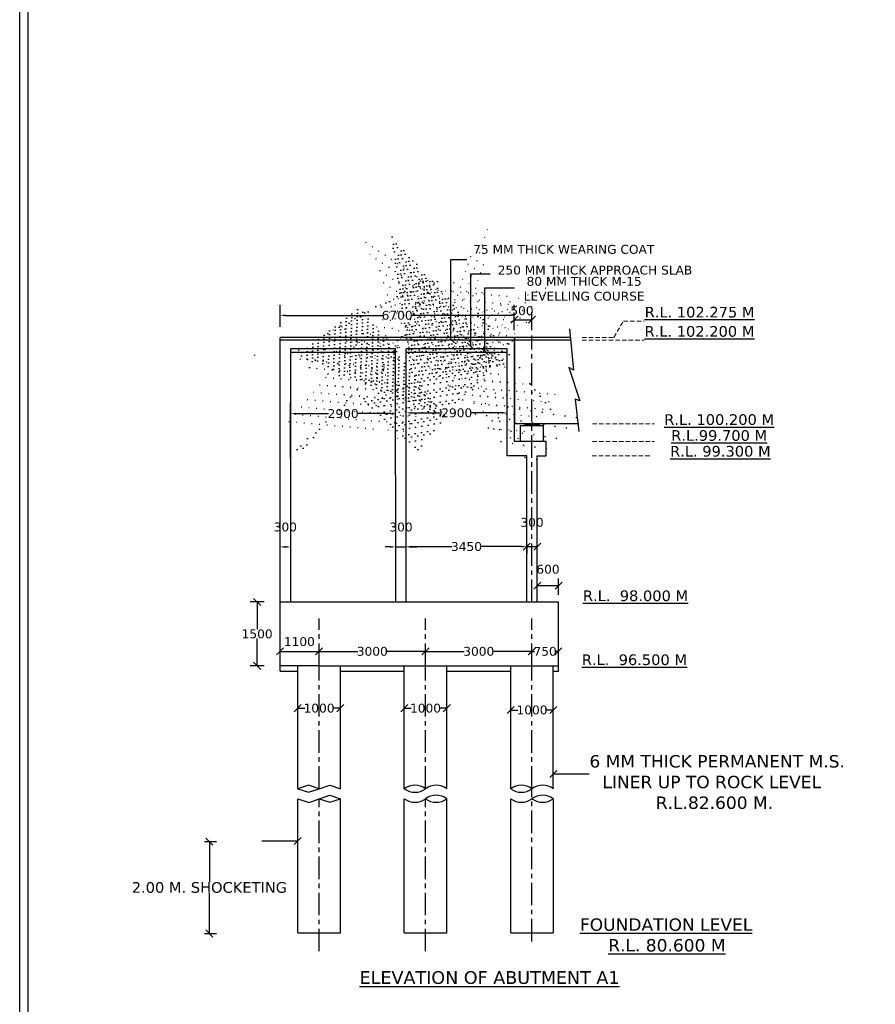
# Model space of a CAD drawing. Header units: millimetres. Extents: x -7746077780 to -3844657605, y -13315294818 to -6656873469.
# Tile 81 of 129: x -3871996416 to -3871972307, y -6657126517 to -6657098780. Entities that reach past the tile are written whole.
import ezdxf

# ---------------------------------------------------------------- set-up
doc = ezdxf.new("R2010")
doc.units = ezdxf.units.MM
doc.header["$MEASUREMENT"] = 0
doc.header["$PDMODE"] = 2
doc.linetypes.add('CENTER', pattern=[50.800000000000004, 31.75, -6.35, 6.35, -6.35])
doc.linetypes.add('HIDDEN', pattern=[0.375, 0.25, -0.125])
doc.layers.add('TEX', color=6, linetype='Continuous')
doc.layers.add('TEXT', color=7, linetype='Continuous')
doc.styles.get("Standard").update_dxf_attribs({"font": 'verdana.ttf', "height": 250})
doc.dimstyles.new('Copy of ISO-25--------4', dxfattribs={"dimtxt": 200, "dimasz": 150, "dimexe": 300, "dimexo": 300, "dimgap": 0.02, "dimtad": 0, "dimtih": 1, "dimtoh": 1, "dimdec": 0, "dimlfac": 4, "dimdsep": 46, "dimtxsty": 'Standard', "dimcen": 150, "dimclrd": 1, "dimclre": 1, "dimclrt": 1, "dimadec": 0, "dimazin": 0, "dimtfac": 1, "dimtdec": 0, "dimtmove": 2, "dimatfit": 3, "dimfxl": 0, "dimarcsym": 0})
doc.dimstyles.new('ISO-25', dxfattribs={"dimtxt": 250, "dimasz": 200, "dimexe": 200, "dimexo": 200, "dimgap": 0.02, "dimtad": 0, "dimtih": 1, "dimtoh": 1, "dimdec": 0, "dimdsep": 46, "dimtxsty": 'Standard', "dimblk": 'OBLIQUE', "dimcen": 150, "dimclrd": 1, "dimclre": 1, "dimclrt": 1, "dimadec": 0, "dimazin": 0, "dimtfac": 1, "dimtdec": 0, "dimtmove": 2, "dimatfit": 3, "dimldrblk": 'OBLIQUE', "dimfxl": 0, "dimarcsym": 0})

# ---------------------------------------------------------------- blocks, each defined once
blk = doc.blocks.new('_Oblique')
at = {"color": 0, "linetype": 'ByBlock', "lineweight": -2}
blk.add_line((-0.5, -0.5), (0.5, 0.5), dxfattribs=at)
blk = doc.blocks.new('*D1106')
at = {"color": 1, "lineweight": -2, "ltscale": 20, "transparency": 16777216}
for p, q in [((-3871989080.545662, -6657116783.181725), (-3871989080.545662, -6657116374.878876)), ((-3871987980.545587, -6657116783.181725), (-3871987980.545587, -6657116374.878876)), ((-3871989080.545662, -6657116574.878876), (-3871987980.545587, -6657116574.878876))]:
    blk.add_line(p, q, dxfattribs=at)
at = {"layer": 'Defpoints', "color": 0, "ltscale": 20, "transparency": 16777216}
for p in [(-3871987980.545587, -6657116574.878876), (-3871989080.545662, -6657116983.181725), (-3871987980.545587, -6657116983.181725)]:
    blk.add_point(p, dxfattribs=at)
at = {"color": 1, "lineweight": -2, "ltscale": 20, "transparency": 16777216, "xscale": 200, "yscale": 200, "zscale": 200, "rotation": 180}
blk.add_blockref('_Oblique', (-3871989080.545662, -6657116574.878876), dxfattribs=at)
at = {"color": 1, "lineweight": -2, "ltscale": 20, "transparency": 16777216, "xscale": 200, "yscale": 200, "zscale": 200}
blk.add_blockref('_Oblique', (-3871987980.545587, -6657116574.878876), dxfattribs=at)
at = {"color": 1, "ltscale": 20, "transparency": 16777216, "insert": (-3871988535.560409, -6657116301.350073), "char_height": 250, "attachment_point": 5}
blk.add_mtext('1100', dxfattribs=at)
blk = doc.blocks.new('*D1107')
at = {"color": 1, "lineweight": -2, "ltscale": 20, "transparency": 16777216}
for p, q in [((-3871985580.545815, -6657117974.878873), (-3871985580.545815, -6657117974.878871)), ((-3871985580.545815, -6657118174.878871), (-3871985383.101075, -6657118174.878871)), ((-3871984380.545817, -6657118174.878871), (-3871984577.990558, -6657118174.878871))]:
    blk.add_line(p, q, dxfattribs=at)
at = {"layer": 'Defpoints', "color": 0, "ltscale": 20, "transparency": 16777216}
for p in [(-3871985580.545815, -6657118174.878873), (-3871984380.545817, -6657118174.878871), (-3871984380.545817, -6657118174.878871)]:
    blk.add_point(p, dxfattribs=at)
at = {"color": 1, "lineweight": -2, "ltscale": 20, "transparency": 16777216, "xscale": 200, "yscale": 200, "zscale": 200, "rotation": 180}
blk.add_blockref('_Oblique', (-3871985580.545815, -6657118174.878871), dxfattribs=at)
at = {"color": 1, "lineweight": -2, "ltscale": 20, "transparency": 16777216, "xscale": 200, "yscale": 200, "zscale": 200}
blk.add_blockref('_Oblique', (-3871984380.545817, -6657118174.878871), dxfattribs=at)
at = {"color": 1, "ltscale": 20, "transparency": 16777216, "insert": (-3871984980.545816, -6657118174.878871), "char_height": 250, "attachment_point": 5}
blk.add_mtext('1000', dxfattribs=at)
blk = doc.blocks.new('*D1108')
at = {"color": 1, "lineweight": -2, "ltscale": 20, "transparency": 16777216}
for p, q in [((-3871981985.670174, -6657116783.181722), (-3871981985.670174, -6657116374.878873)), ((-3871981235.670174, -6657116783.181722), (-3871981235.670174, -6657116374.878873)), ((-3871981985.670174, -6657116574.878873), (-3871981914.333559, -6657116574.878873)), ((-3871981235.670174, -6657116574.878873), (-3871981307.006789, -6657116574.878873))]:
    blk.add_line(p, q, dxfattribs=at)
at = {"layer": 'Defpoints', "color": 0, "ltscale": 20, "transparency": 16777216}
for p in [(-3871981985.670174, -6657116574.878873), (-3871981985.670174, -6657116983.181722), (-3871981235.670174, -6657116983.181722)]:
    blk.add_point(p, dxfattribs=at)
at = {"color": 1, "lineweight": -2, "ltscale": 20, "transparency": 16777216, "xscale": 200, "yscale": 200, "zscale": 200, "rotation": 180}
blk.add_blockref('_Oblique', (-3871981985.670174, -6657116574.878873), dxfattribs=at)
at = {"color": 1, "lineweight": -2, "ltscale": 20, "transparency": 16777216, "xscale": 200, "yscale": 200, "zscale": 200}
blk.add_blockref('_Oblique', (-3871981235.670174, -6657116574.878873), dxfattribs=at)
at = {"color": 1, "ltscale": 20, "transparency": 16777216, "insert": (-3871981610.670174, -6657116574.878873), "char_height": 250, "attachment_point": 5}
blk.add_mtext('750', dxfattribs=at)
blk = doc.blocks.new('*D1109')
at = {"color": 1, "lineweight": -2, "ltscale": 20, "transparency": 16777216}
for p, q in [((-3871982580.545815, -6657118026.960806), (-3871982580.545815, -6657118026.960805)), ((-3871981380.545816, -6657118026.960807), (-3871981380.545816, -6657118026.960805)), ((-3871982580.545815, -6657118226.960805), (-3871982383.101074, -6657118226.960805)), ((-3871981380.545816, -6657118226.960805), (-3871981577.990557, -6657118226.960805))]:
    blk.add_line(p, q, dxfattribs=at)
at = {"layer": 'Defpoints', "color": 0, "ltscale": 20, "transparency": 16777216}
for p in [(-3871982580.545815, -6657118226.960805), (-3871982580.545815, -6657118226.960806), (-3871981380.545816, -6657118226.960807)]:
    blk.add_point(p, dxfattribs=at)
at = {"color": 1, "lineweight": -2, "ltscale": 20, "transparency": 16777216, "xscale": 200, "yscale": 200, "zscale": 200, "rotation": 180}
blk.add_blockref('_Oblique', (-3871982580.545815, -6657118226.960805), dxfattribs=at)
at = {"color": 1, "lineweight": -2, "ltscale": 20, "transparency": 16777216, "xscale": 200, "yscale": 200, "zscale": 200}
blk.add_blockref('_Oblique', (-3871981380.545816, -6657118226.960805), dxfattribs=at)
at = {"color": 1, "ltscale": 20, "transparency": 16777216, "insert": (-3871981980.545815, -6657118226.960805), "char_height": 250, "attachment_point": 5}
blk.add_mtext('1000', dxfattribs=at)
blk = doc.blocks.new('*D1110')
at = {"color": 1, "lineweight": -2, "ltscale": 20, "transparency": 16777216}
for p, q in [((-3871989525.545662, -6657115183.181729), (-3871989925.545667, -6657115183.181729)), ((-3871989725.545667, -6657115183.181729), (-3871989725.545667, -6657115953.040843)), ((-3871989725.545667, -6657116983.181728), (-3871989725.545667, -6657116213.322616)), ((-3871989525.545665, -6657116983.181728), (-3871989925.545667, -6657116983.181728))]:
    blk.add_line(p, q, dxfattribs=at)
at = {"layer": 'Defpoints', "color": 0, "ltscale": 20, "transparency": 16777216}
for p in [(-3871989325.545662, -6657115183.181729), (-3871989725.545667, -6657116983.181728), (-3871989325.545665, -6657116983.181728)]:
    blk.add_point(p, dxfattribs=at)
at = {"color": 1, "lineweight": -2, "ltscale": 20, "transparency": 16777216, "xscale": 200, "yscale": 200, "zscale": 200}
for p, rotation in [((-3871989725.545667, -6657115183.181729), 90), ((-3871989725.545667, -6657116983.181728), 270)]:
    blk.add_blockref('_Oblique', p, dxfattribs=dict(at, rotation=rotation))
at = {"color": 1, "ltscale": 20, "transparency": 16777216, "insert": (-3871989725.545668, -6657116083.181726), "char_height": 250, "attachment_point": 5}
blk.add_mtext('1500', dxfattribs=at)
blk = doc.blocks.new('*D1111')
at = {"color": 1, "lineweight": -2, "ltscale": 20, "transparency": 16777216}
for p, q in [((-3871981830.54589, -6657114983.181724), (-3871981830.54589, -6657114523.181722)), ((-3871981230.545816, -6657114983.181723), (-3871981230.545816, -6657114523.181722)), ((-3871981830.54589, -6657114723.181722), (-3871981230.545816, -6657114723.181722))]:
    blk.add_line(p, q, dxfattribs=at)
at = {"layer": 'Defpoints', "color": 0, "ltscale": 20, "transparency": 16777216}
for p in [(-3871981230.545816, -6657114723.181722), (-3871981830.54589, -6657115183.181724), (-3871981230.545816, -6657115183.181723)]:
    blk.add_point(p, dxfattribs=at)
at = {"color": 1, "lineweight": -2, "ltscale": 20, "transparency": 16777216, "xscale": 200, "yscale": 200, "zscale": 200, "rotation": 180}
blk.add_blockref('_Oblique', (-3871981830.54589, -6657114723.181722), dxfattribs=at)
at = {"color": 1, "lineweight": -2, "ltscale": 20, "transparency": 16777216, "xscale": 200, "yscale": 200, "zscale": 200}
blk.add_blockref('_Oblique', (-3871981230.545816, -6657114723.181722), dxfattribs=at)
at = {"color": 1, "ltscale": 20, "transparency": 16777216, "insert": (-3871981530.545853, -6657114262.929949), "char_height": 250, "attachment_point": 5}
blk.add_mtext('600', dxfattribs=at)
blk = doc.blocks.new('*D1119')
at = {"color": 1, "lineweight": -2, "ltscale": 20, "transparency": 16777216}
for p, q in [((-3871981830.54589, -6657113470.614228), (-3871981830.54589, -6657113422.766274)), ((-3871982130.545889, -6657113574.440537), (-3871982130.545889, -6657113822.766274)), ((-3871982130.545889, -6657113622.766274), (-3871981830.54589, -6657113622.766274))]:
    blk.add_line(p, q, dxfattribs=at)
at = {"layer": 'Defpoints', "color": 0, "ltscale": 20, "transparency": 16777216}
for p in [(-3871982130.545889, -6657113374.440537), (-3871981830.54589, -6657113622.766274), (-3871981830.54589, -6657113670.614228)]:
    blk.add_point(p, dxfattribs=at)
at = {"color": 1, "lineweight": -2, "ltscale": 20, "transparency": 16777216, "xscale": 200, "yscale": 200, "zscale": 200, "rotation": 180}
blk.add_blockref('_Oblique', (-3871982130.545889, -6657113622.766274), dxfattribs=at)
at = {"color": 1, "lineweight": -2, "ltscale": 20, "transparency": 16777216, "xscale": 200, "yscale": 200, "zscale": 200}
blk.add_blockref('_Oblique', (-3871981830.54589, -6657113622.766274), dxfattribs=at)
at = {"color": 1, "ltscale": 20, "transparency": 16777216, "insert": (-3871981980.545889, -6657112941.497012), "char_height": 250, "attachment_point": 5}
blk.add_mtext('300', dxfattribs=at)
blk = doc.blocks.new('*D1121')
at = {"color": 1, "lineweight": -2, "ltscale": 20, "transparency": 16777216}
for p, q in [((-3871982480.894362, -6657107529.847823), (-3871982480.894362, -6657107032.172488)), ((-3871981980.545888, -6657107529.847827), (-3871981980.545888, -6657107032.172488)), ((-3871982480.894362, -6657107232.172488), (-3871981980.545888, -6657107232.172488))]:
    blk.add_line(p, q, dxfattribs=at)
at = {"layer": 'Defpoints', "color": 0, "ltscale": 20, "transparency": 16777216}
for p in [(-3871981980.545888, -6657107232.172488), (-3871982480.894362, -6657107729.847823), (-3871981980.545888, -6657107729.847827)]:
    blk.add_point(p, dxfattribs=at)
at = {"color": 1, "lineweight": -2, "ltscale": 20, "transparency": 16777216, "xscale": 200, "yscale": 200, "zscale": 200, "rotation": 180}
blk.add_blockref('_Oblique', (-3871982480.894362, -6657107232.172488), dxfattribs=at)
at = {"color": 1, "lineweight": -2, "ltscale": 20, "transparency": 16777216, "xscale": 200, "yscale": 200, "zscale": 200}
blk.add_blockref('_Oblique', (-3871981980.545888, -6657107232.172488), dxfattribs=at)
at = {"color": 1, "ltscale": 20, "transparency": 16777216, "insert": (-3871982263.173856, -6657106978.518872), "char_height": 250, "attachment_point": 5}
blk.add_mtext('500', dxfattribs=at)
blk = doc.blocks.new('*D1123')
at = {"color": 1, "lineweight": -2, "ltscale": 20, "transparency": 16777216}
for p, q in [((-3871984980.545816, -6657116783.181724), (-3871984980.545816, -6657116374.878873)), ((-3871981980.545816, -6657116783.181722), (-3871981980.545816, -6657116374.878873)), ((-3871984980.545816, -6657116574.878873), (-3871983892.419409, -6657116574.878873)), ((-3871981980.545816, -6657116574.878873), (-3871983068.672223, -6657116574.878873))]:
    blk.add_line(p, q, dxfattribs=at)
at = {"layer": 'Defpoints', "color": 0, "ltscale": 20, "transparency": 16777216}
for p in [(-3871981980.545816, -6657116574.878873), (-3871984980.545816, -6657116983.181724), (-3871981980.545816, -6657116983.181722)]:
    blk.add_point(p, dxfattribs=at)
at = {"color": 1, "lineweight": -2, "ltscale": 20, "transparency": 16777216, "xscale": 200, "yscale": 200, "zscale": 200, "rotation": 180}
blk.add_blockref('_Oblique', (-3871984980.545816, -6657116574.878873), dxfattribs=at)
at = {"color": 1, "lineweight": -2, "ltscale": 20, "transparency": 16777216, "xscale": 200, "yscale": 200, "zscale": 200}
blk.add_blockref('_Oblique', (-3871981980.545816, -6657116574.878873), dxfattribs=at)
at = {"color": 1, "ltscale": 20, "transparency": 16777216, "insert": (-3871983480.545816, -6657116574.878873), "char_height": 250, "attachment_point": 5}
blk.add_mtext('3000', dxfattribs=at)
blk = doc.blocks.new('*D1129')
at = {"layer": 'Defpoints', "color": 0, "ltscale": 20, "transparency": 16777216}
for p in [(-3871985521.422243, -6657113633.247408), (-3871985821.422243, -6657113771.249974), (-3871985521.422243, -6657113771.249974)]:
    blk.add_point(p, dxfattribs=at)
at = {"layer": 'TEX', "color": 1, "lineweight": -2, "ltscale": 20, "transparency": 16777216}
for p, q in [((-3871985821.422243, -6657113471.249974), (-3871985821.422243, -6657113333.247408)), ((-3871985521.422243, -6657113471.249974), (-3871985521.422243, -6657113333.247408)), ((-3871985971.422243, -6657113633.247408), (-3871986121.422243, -6657113633.247408)), ((-3871985821.422243, -6657113633.247408), (-3871985521.422243, -6657113633.247408)), ((-3871985371.422243, -6657113633.247408), (-3871985221.422243, -6657113633.247408))]:
    blk.add_line(p, q, dxfattribs=at)
at = {"layer": 'TEX', "color": 1, "ltscale": 20, "transparency": 16777216}
for points in [[(-3871985971.422243, -6657113608.247408), (-3871985971.422243, -6657113658.247408), (-3871985821.422243, -6657113633.247408)], [(-3871985371.422243, -6657113608.247408), (-3871985371.422243, -6657113658.247408), (-3871985521.422243, -6657113633.247408)]]:
    blk.add_solid(points, dxfattribs=at)
at = {"layer": 'TEX', "color": 1, "ltscale": 20, "transparency": 16777216, "insert": (-3871985671.422243, -6657113072.827737), "char_height": 250, "attachment_point": 5}
blk.add_mtext('300', dxfattribs=at)
blk = doc.blocks.new('*D1130')
at = {"layer": 'Defpoints', "color": 0, "ltscale": 20, "transparency": 16777216}
for p in [(-3871982130.545889, -6657113622.766274), (-3871985521.422243, -6657113980.082158), (-3871982130.545889, -6657113980.08216)]:
    blk.add_point(p, dxfattribs=at)
at = {"layer": 'TEX', "color": 1, "lineweight": -2, "ltscale": 20, "transparency": 16777216}
for p, q in [((-3871985521.422243, -6657113680.082158), (-3871985521.422243, -6657113322.766274)), ((-3871982130.545889, -6657113680.08216), (-3871982130.545889, -6657113322.766274)), ((-3871985371.422243, -6657113622.766274), (-3871984237.857659, -6657113622.766274)), ((-3871982280.545889, -6657113622.766274), (-3871983414.110473, -6657113622.766274))]:
    blk.add_line(p, q, dxfattribs=at)
at = {"layer": 'TEX', "color": 1, "ltscale": 20, "transparency": 16777216}
for points in [[(-3871985371.422243, -6657113597.766274), (-3871985371.422243, -6657113647.766274), (-3871985521.422243, -6657113622.766274)], [(-3871982280.545889, -6657113597.766274), (-3871982280.545889, -6657113647.766274), (-3871982130.545889, -6657113622.766274)]]:
    blk.add_solid(points, dxfattribs=at)
at = {"layer": 'TEX', "color": 1, "ltscale": 20, "transparency": 16777216, "insert": (-3871983825.984066, -6657113622.766274), "char_height": 250, "attachment_point": 5}
blk.add_mtext('3450', dxfattribs=at)
blk = doc.blocks.new('*D1131')
at = {"layer": 'Defpoints', "color": 0, "ltscale": 20, "transparency": 16777216}
for p in [(-3871988781.166499, -6657109877.251733), (-3871988781.166499, -6657111434.681515), (-3871985822.043084, -6657111428.061039)]:
    blk.add_point(p, dxfattribs=at)
at = {"layer": 'TEX', "color": 1, "lineweight": -2, "ltscale": 20, "transparency": 16777216}
for p, q in [((-3871988781.166499, -6657111134.681515), (-3871988781.166499, -6657109577.251733)), ((-3871985822.043084, -6657111128.061039), (-3871985822.043084, -6657109577.251733)), ((-3871988631.166499, -6657109877.251733), (-3871987713.982079, -6657109877.251733)), ((-3871985972.043084, -6657109877.251733), (-3871986889.227505, -6657109877.251733))]:
    blk.add_line(p, q, dxfattribs=at)
at = {"layer": 'TEX', "color": 1, "ltscale": 20, "transparency": 16777216}
for points in [[(-3871988631.166499, -6657109852.251733), (-3871988631.166499, -6657109902.251733), (-3871988781.166499, -6657109877.251733)], [(-3871985972.043084, -6657109852.251733), (-3871985972.043084, -6657109902.251733), (-3871985822.043084, -6657109877.251733)]]:
    blk.add_solid(points, dxfattribs=at)
at = {"layer": 'TEX', "color": 1, "ltscale": 20, "transparency": 16777216, "insert": (-3871987301.604792, -6657109877.251733), "char_height": 250, "attachment_point": 5}
blk.add_mtext('2900', dxfattribs=at)
blk = doc.blocks.new('*D1132')
at = {"layer": 'Defpoints', "color": 0, "ltscale": 20, "transparency": 16777216}
for p in [(-3871989080.545737, -6657113632.397514), (-3871989080.545737, -6657113632.397514), (-3871988780.395066, -6657113632.397515)]:
    blk.add_point(p, dxfattribs=at)
at = {"layer": 'TEX', "color": 1, "lineweight": -2, "ltscale": 20, "transparency": 16777216}
for p, q in [((-3871988780.395066, -6657113332.397515), (-3871988780.395066, -6657113332.397514)), ((-3871988930.395066, -6657113632.397514), (-3871988930.545737, -6657113632.397514))]:
    blk.add_line(p, q, dxfattribs=at)
at = {"layer": 'TEX', "color": 1, "ltscale": 20, "transparency": 16777216}
for points in [[(-3871988930.545737, -6657113607.397514), (-3871988930.545737, -6657113657.397514), (-3871989080.545737, -6657113632.397514)], [(-3871988930.395066, -6657113607.397514), (-3871988930.395066, -6657113657.397514), (-3871988780.395066, -6657113632.397514)]]:
    blk.add_solid(points, dxfattribs=at)
at = {"layer": 'TEX', "color": 1, "ltscale": 20, "transparency": 16777216, "insert": (-3871988930.470402, -6657113071.977843), "char_height": 250, "attachment_point": 5}
blk.add_mtext('300', dxfattribs=at)
blk = doc.blocks.new('*D1133')
at = {"layer": 'Defpoints', "color": 0, "ltscale": 20, "transparency": 16777216}
for p in [(-3871985521.42224, -6657109855.17563), (-3871985521.42224, -6657109855.17563), (-3871982680.894362, -6657109855.17563)]:
    blk.add_point(p, dxfattribs=at)
at = {"layer": 'TEX', "color": 1, "lineweight": -2, "ltscale": 20, "transparency": 16777216}
for p, q in [((-3871985371.42224, -6657109855.17563), (-3871984513.535588, -6657109855.17563)), ((-3871982830.894362, -6657109855.17563), (-3871983688.781014, -6657109855.17563))]:
    blk.add_line(p, q, dxfattribs=at)
at = {"layer": 'TEX', "color": 1, "ltscale": 20, "transparency": 16777216}
for points in [[(-3871985371.42224, -6657109830.17563), (-3871985371.42224, -6657109880.17563), (-3871985521.42224, -6657109855.17563)], [(-3871982830.894362, -6657109830.17563), (-3871982830.894362, -6657109880.17563), (-3871982680.894362, -6657109855.17563)]]:
    blk.add_solid(points, dxfattribs=at)
at = {"layer": 'TEX', "color": 1, "ltscale": 20, "transparency": 16777216, "insert": (-3871984101.158301, -6657109855.17563), "char_height": 250, "attachment_point": 5}
blk.add_mtext('2900', dxfattribs=at)
blk = doc.blocks.new('*D1134')
at = {"layer": 'Defpoints', "color": 0, "ltscale": 20, "transparency": 16777216}
for p in [(-3871989080.545735, -6657107108.050696), (-3871982480.894362, -6657107232.172488), (-3871989080.545735, -6657107729.847826)]:
    blk.add_point(p, dxfattribs=at)
at = {"layer": 'TEX', "color": 1, "lineweight": -2, "ltscale": 20, "transparency": 16777216}
for p, q in [((-3871989080.545735, -6657107429.847826), (-3871989080.545735, -6657106808.050696)), ((-3871982480.894362, -6657106932.172488), (-3871982480.894362, -6657106808.050696)), ((-3871988930.545735, -6657107108.050696), (-3871986195.112111, -6657107108.050696)), ((-3871982630.894362, -6657107108.050696), (-3871985366.327987, -6657107108.050696))]:
    blk.add_line(p, q, dxfattribs=at)
at = {"layer": 'TEX', "color": 1, "ltscale": 20, "transparency": 16777216}
for points in [[(-3871988930.545735, -6657107083.050696), (-3871988930.545735, -6657107133.050696), (-3871989080.545735, -6657107108.050696)], [(-3871982630.894362, -6657107083.050696), (-3871982630.894362, -6657107133.050696), (-3871982480.894362, -6657107108.050696)]]:
    blk.add_solid(points, dxfattribs=at)
at = {"layer": 'TEX', "color": 1, "ltscale": 20, "transparency": 16777216, "insert": (-3871985780.720049, -6657107108.050696), "char_height": 250, "attachment_point": 5}
blk.add_mtext('6700', dxfattribs=at)
blk = doc.blocks.new('*D1148')
at = {"color": 1, "lineweight": -2, "ltscale": 20, "transparency": 16777216}
for p, q in [((-3871988580.545661, -6657117974.878872), (-3871988580.545661, -6657117974.87887)), ((-3871988580.545661, -6657118174.87887), (-3871988383.100921, -6657118174.87887)), ((-3871987380.545663, -6657118174.87887), (-3871987577.990403, -6657118174.87887))]:
    blk.add_line(p, q, dxfattribs=at)
at = {"layer": 'Defpoints', "color": 0, "ltscale": 20, "transparency": 16777216}
for p in [(-3871988580.545661, -6657118174.878872), (-3871987380.545663, -6657118174.87887), (-3871987380.545663, -6657118174.87887)]:
    blk.add_point(p, dxfattribs=at)
at = {"color": 1, "lineweight": -2, "ltscale": 20, "transparency": 16777216, "xscale": 200, "yscale": 200, "zscale": 200, "rotation": 180}
blk.add_blockref('_Oblique', (-3871988580.545661, -6657118174.87887), dxfattribs=at)
at = {"color": 1, "lineweight": -2, "ltscale": 20, "transparency": 16777216, "xscale": 200, "yscale": 200, "zscale": 200}
blk.add_blockref('_Oblique', (-3871987380.545663, -6657118174.87887), dxfattribs=at)
at = {"color": 1, "ltscale": 20, "transparency": 16777216, "insert": (-3871987980.545662, -6657118174.87887), "char_height": 250, "attachment_point": 5}
blk.add_mtext('1000', dxfattribs=at)
blk = doc.blocks.new('*D1149')
at = {"color": 1, "lineweight": -2, "ltscale": 20, "transparency": 16777216}
for p, q in [((-3871987980.545816, -6657116782.754539), (-3871987980.545816, -6657116374.451688)), ((-3871984980.545816, -6657116782.754537), (-3871984980.545816, -6657116374.451688)), ((-3871987980.545816, -6657116574.451688), (-3871986892.419409, -6657116574.451688)), ((-3871984980.545816, -6657116574.451688), (-3871986068.672223, -6657116574.451688))]:
    blk.add_line(p, q, dxfattribs=at)
at = {"layer": 'Defpoints', "color": 0, "ltscale": 20, "transparency": 16777216}
for p in [(-3871984980.545816, -6657116574.451688), (-3871987980.545816, -6657116982.754539), (-3871984980.545816, -6657116982.754537)]:
    blk.add_point(p, dxfattribs=at)
at = {"color": 1, "lineweight": -2, "ltscale": 20, "transparency": 16777216, "xscale": 200, "yscale": 200, "zscale": 200, "rotation": 180}
blk.add_blockref('_Oblique', (-3871987980.545816, -6657116574.451688), dxfattribs=at)
at = {"color": 1, "lineweight": -2, "ltscale": 20, "transparency": 16777216, "xscale": 200, "yscale": 200, "zscale": 200}
blk.add_blockref('_Oblique', (-3871984980.545816, -6657116574.451688), dxfattribs=at)
at = {"color": 1, "ltscale": 20, "transparency": 16777216, "insert": (-3871986480.545816, -6657116574.451688), "char_height": 250, "attachment_point": 5}
blk.add_mtext('3000', dxfattribs=at)
blk = doc.blocks.new('*D1220')
at = {"layer": 'Defpoints', "color": 0, "ltscale": 30, "transparency": 16777216}
for p in [(-3871991411.087334, -6657121934.293969), (-3871991411.087332, -6657124520.851824), (-3871991070.645031, -6657124520.851824)]:
    blk.add_point(p, dxfattribs=at)
at = {"layer": 'TEX', "color": 1, "lineweight": -2, "ltscale": 30, "transparency": 16777216}
for p, q in [((-3871991211.087334, -6657121934.293969), (-3871990870.645031, -6657121934.293969)), ((-3871991070.645031, -6657121934.293969), (-3871991070.645031, -6657123071.307094)), ((-3871991070.645031, -6657124520.851824), (-3871991070.645031, -6657123383.838698)), ((-3871991211.087332, -6657124520.851824), (-3871990870.645031, -6657124520.851824))]:
    blk.add_line(p, q, dxfattribs=at)
at = {"layer": 'TEX', "color": 1, "lineweight": -2, "ltscale": 30, "transparency": 16777216, "xscale": 200, "yscale": 200, "zscale": 200}
for p, rotation in [((-3871991070.645031, -6657121934.293969), 90), ((-3871991070.645031, -6657124520.851824), 270)]:
    blk.add_blockref('_Oblique', p, dxfattribs=dict(at, rotation=rotation))
at = {"layer": 'TEX', "color": 1, "ltscale": 30, "transparency": 16777216, "insert": (-3871991070.64503, -6657123227.572897), "char_height": 250, "width": 6823.06847858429, "attachment_point": 5}
blk.add_mtext('{\\H1.2x;2.00 M. SHOCKETING}', dxfattribs=at)

msp = doc.modelspace()

# ---------------------------------------------------------------- hatches: boundary and pattern name
at = {"ltscale": 20}
h = msp.add_hatch(dxfattribs=at)
h.set_pattern_fill('AR-CONC', color=256, scale=30, style=0)
h.set_pattern_definition([(49.99999999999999, (31176.30952072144, 340269.6259469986), (215.178054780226, -18.82564049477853), [22.5, -247.5]), (355, (31176.30952072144, 340269.6259469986), (-41.62540008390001, 225.6576401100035), [18, -198]), (100.4514, (31194.24102497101, 340268.0571451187), (173.5528145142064, 206.8318626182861), [19.12205699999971, -210.3426335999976]), (46.18420000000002, (31176.30952072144, 340329.6259469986), (320.1723145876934, -49.65570429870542), [33.7499999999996, -371.2499999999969]), (96.63559999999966, (31202.99054431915, 340325.4879541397), (280.398811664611, 292.2353612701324), [28.68308639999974, -315.5138999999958]), (351.1842000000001, (31176.30952072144, 340329.6259469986), (280.3985835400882, 292.2355802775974), [27, -297]), (21, (31206.30952072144, 340314.6259469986), (179.0721156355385, -120.7856671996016), [22.5, -247.5]), (326, (31206.30952072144, 340314.6259469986), (72.9945995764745, 217.5450135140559), [18, -198]), (71.45140000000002, (31221.23219013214, 340304.5604639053), (252.0667885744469, 96.7591490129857), [19.12205699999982, -210.3426335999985]), (37.50000000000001, (31176.30952072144, 340269.6259469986), (3.647956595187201, 99.86815614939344), [0, -195.6, 0, -201, 0, -198.75]), (7.499999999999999, (31176.30952072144, 340269.6259469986), (78.92086123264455, 118.323513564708), [0, -114.6, 0, -191.1, 0, -75.75]), (327.5, (31109.40952014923, 340269.6259469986), (160.1467308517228, -6.76646152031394), [0, -75, 0, -234, 0, -310.5]), (317.5, (31079.40952014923, 340269.6259469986), (174.9558508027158, 30.03149469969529), [0, -97.5, 0, -155.4, 0, -220.5])])
h.paths.add_polyline_path([(-3871985821.422242, -6657108054.893277), (-3871988779.855753, -6657108054.893283), (-3871988779.865426, -6657108154.931988), (-3871986180.197417, -6657108154.893279), (-3871985821.422244, -6657108154.893279)])
h = msp.add_hatch(dxfattribs=at)
h.set_pattern_fill('AR-CONC', color=256, scale=30, style=0)
h.set_pattern_definition([(49.99999999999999, (34575.96104669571, 340269.6259489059), (215.178054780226, -18.82564049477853), [22.5, -247.5]), (355, (34575.96104669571, 340269.6259489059), (-41.62540008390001, 225.6576401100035), [18, -198]), (100.4514, (34593.89255094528, 340268.0571470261), (173.5528145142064, 206.8318626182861), [19.12205699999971, -210.3426335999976]), (46.18420000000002, (34575.96104669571, 340329.6259489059), (320.1723145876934, -49.65570429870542), [33.74999999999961, -371.2499999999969]), (96.63559999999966, (34602.64207029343, 340325.4879560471), (280.398811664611, 292.2353612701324), [28.68308639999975, -315.5138999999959]), (351.1842000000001, (34575.96104669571, 340329.6259489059), (280.3985835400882, 292.2355802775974), [27, -297]), (21, (34605.96104669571, 340314.6259489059), (179.0721156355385, -120.7856671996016), [22.5, -247.5]), (326, (34605.96104669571, 340314.6259489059), (72.9945995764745, 217.5450135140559), [18, -198]), (71.45140000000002, (34620.88371610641, 340304.5604658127), (252.0667885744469, 96.7591490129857), [19.12205699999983, -210.3426335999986]), (37.50000000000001, (34575.96104669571, 340269.6259489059), (3.647956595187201, 99.86815614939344), [0, -195.6, 0, -201, 0, -198.75]), (7.499999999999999, (34575.96104669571, 340269.6259489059), (78.92086123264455, 118.323513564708), [0, -114.6, 0, -191.1, 0, -75.75]), (327.5, (34509.0610461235, 340269.6259489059), (160.1467308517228, -6.76646152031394), [0, -75, 0, -234, 0, -310.5]), (317.5, (34479.0610461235, 340269.6259489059), (174.9558508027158, 30.03149469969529), [0, -97.5, 0, -155.4, 0, -220.5])])
h.paths.add_polyline_path([(-3871982680.894361, -6657108054.893275), (-3871985521.422243, -6657108061.142035), (-3871985521.422243, -6657108154.893277), (-3871982780.545891, -6657108154.893277), (-3871982680.894362, -6657108154.893278)])
for points in [[(-3871982180.545889, -6657110164.25154), (-3871981980.545888, -6657110164.251538), (-3871981980.545889, -6657110208.251538), (-3871982180.545889, -6657110208.251538)], [(-3871981780.545888, -6657110164.25154), (-3871981980.545888, -6657110164.251538), (-3871981980.545888, -6657110208.251538), (-3871981780.545888, -6657110208.251538)]]:
    msp.add_hatch(color=256, dxfattribs=at).paths.add_polyline_path(points)

# ---------------------------------------------------------------- linework, layer by layer
for p, q in [((-3871980801.780468, -6657108651.716243), (-3871980918.630711, -6657107484.941609)), ((-3871982480.894362, -6657107729.847825), (-3871989080.545738, -6657107729.847821)), ((-3871989080.545738, -6657117133.181723), (-3871989080.545735, -6657107729.847826)), ((-3871982480.894361, -6657107729.847823), (-3871989080.545735, -6657107729.847821)), ((-3871982480.894361, -6657107805.005822), (-3871989080.545735, -6657107805.00582)), ((-3871982480.894362, -6657107729.847827), (-3871982480.894362, -6657110664.225686)), ((-3871982460.894364, -6657110164.251554), (-3871982460.894363, -6657107729.847828)), ((-3871980918.630711, -6657107729.847827), (-3871982460.894363, -6657107729.847827)), ((-3871980888.549068, -6657107805.005824), (-3871982460.894362, -6657107805.005822)), ((-3871988780.545659, -6657115189.802198), (-3871988779.855753, -6657108054.893282)), ((-3871985821.422243, -6657108054.521559), (-3871985821.446404, -6657108054.864202)), ((-3871982956.016236, -6657108054.52156), (-3871985521.422243, -6657108054.521561)), ((-3871982680.894361, -6657108054.521562), (-3871985521.422243, -6657108054.521562)), ((-3871982780.54589, -6657108054.893277), (-3871985521.422243, -6657108054.893278)), ((-3871982680.894362, -6657108054.893277), (-3871985521.422243, -6657108054.893278)), ((-3871982680.894362, -6657111064.199923), (-3871982680.894362, -6657108054.521564)), ((-3871986180.197417, -6657108154.893279), (-3871988779.865426, -6657108154.931988)), ((-3871985821.422243, -6657108154.893279), (-3871988779.865426, -6657108154.931988)), ((-3871982780.545891, -6657108154.893277), (-3871985521.422243, -6657108154.893277)), ((-3871982680.894361, -6657108154.893278), (-3871985521.422243, -6657108154.893277)), ((-3871980663.079621, -6657110164.251554), (-3871982460.894363, -6657110164.251553)), ((-3871982305.545888, -6657110664.25154), (-3871982305.545888, -6657110208.251538)), ((-3871982305.545888, -6657110208.25154), (-3871981655.545888, -6657110208.25154)), ((-3871981980.545888, -6657110164.251538), (-3871982180.545889, -6657110164.251538)), ((-3871982180.545889, -6657110164.25154), (-3871982180.545889, -6657110208.251538)), ((-3871981980.545888, -6657110164.251538), (-3871981780.545888, -6657110164.251538)), ((-3871981980.545888, -6657110164.25154), (-3871981980.545888, -6657110208.251538)), ((-3871981980.545888, -6657110164.25154), (-3871981980.545888, -6657110208.251538)), ((-3871981780.545888, -6657110164.25154), (-3871981780.545888, -6657110208.251538)), ((-3871981655.545888, -6657110664.25154), (-3871981655.545888, -6657110208.251538)), ((-3871981580.894361, -6657110664.225687), (-3871982480.894362, -6657110664.225686)), ((-3871981580.894362, -6657111064.199924), (-3871981580.894362, -6657110664.225686)), ((-3871982130.545887, -6657111064.199923), (-3871982680.894362, -6657111064.199923)), ((-3871982130.54589, -6657115183.181724), (-3871982130.545887, -6657111064.199923)), ((-3871981830.54589, -6657115183.181724), (-3871981830.545888, -6657111063.735291)), ((-3871981830.545888, -6657111064.199924), (-3871981580.894362, -6657111064.199924)), ((-3871981580.894362, -6657111064.199924), (-3871981580.894362, -6657111064.199924)), ((-3871989080.545737, -6657115183.181722), (-3871981230.545816, -6657115183.181724)), ((-3871981230.545817, -6657117133.181724), (-3871981230.545816, -6657115183.181724)), ((-3871981230.545816, -6657116983.181724), (-3871981230.545816, -6657115183.181724)), ((-3871988580.545663, -6657120444.878873), (-3871988580.545663, -6657116983.181723)), ((-3871987980.545587, -6657116983.181725), (-3871981230.545817, -6657116983.181724)), ((-3871987380.545663, -6657120444.878876), (-3871987380.545662, -6657116983.181723)), ((-3871985580.545817, -6657120444.878872), (-3871985580.545817, -6657116983.181722)), ((-3871984380.545817, -6657120444.878875), (-3871984380.545816, -6657116983.181722)), ((-3871982580.545815, -6657120444.878875), (-3871982580.545816, -6657116983.181722)), ((-3871981980.545816, -6657116983.181724), (-3871981605.545816, -6657116983.181724)), ((-3871981605.545816, -6657116983.181724), (-3871981230.545816, -6657116983.181724)), ((-3871981380.545816, -6657120444.878871), (-3871981380.545816, -6657116983.181722)), ((-3871989080.545738, -6657117133.181723), (-3871988580.545663, -6657117133.181723)), ((-3871987380.545661, -6657117133.181722), (-3871985580.545817, -6657117133.181722)), ((-3871984380.545816, -6657117133.181723), (-3871982580.545816, -6657117133.181724)), ((-3871981380.545816, -6657117133.181723), (-3871981230.545817, -6657117133.181724)), ((-3871988580.545663, -6657124503.181724), (-3871988580.545663, -6657120724.878875)), ((-3871987380.545663, -6657124503.181724), (-3871987380.545663, -6657120724.878875)), ((-3871985580.545817, -6657124503.181723), (-3871985580.545817, -6657120724.878874)), ((-3871984380.545817, -6657124503.181723), (-3871984380.545817, -6657120724.878874)), ((-3871982580.54589, -6657124503.181722), (-3871982580.545889, -6657120724.878873)), ((-3871981380.54536, -6657120724.879216), (-3871981380.54589, -6657124503.181724)), ((-3871988580.545663, -6657124503.181723), (-3871987380.545663, -6657124503.181724)), ((-3871985580.545817, -6657124503.181722), (-3871984380.545817, -6657124503.181723)), ((-3871982580.54589, -6657124503.181722), (-3871981380.54589, -6657124503.181724)), ((-3871982580.54589, -6657124503.181723), (-3871981380.54589, -6657124503.181724))]:
    msp.add_line(p, q, dxfattribs=at)
msp.add_lwpolyline([(-3871980801.780468, -6657108651.716245), (-3871980940.214696, -6657108578.616658), (-3871980635.815817, -6657109515.845624), (-3871980761.501582, -6657109468.417651), (-3871980663.079621, -6657110384.520823)], dxfattribs=at)
for centre, start, end in [((-3871985280.545815, -6657120844.582421), 53.10972106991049, 126.8902789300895), ((-3871984680.545819, -6657120844.582421), 52.7600674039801, 126.8902789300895), ((-3871982280.545813, -6657120844.582421), 53.10972106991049, 126.8902789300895), ((-3871981680.545817, -6657120844.582421), 52.7600674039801, 126.8902789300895), ((-3871985280.545815, -6657120045.175326), 233.1096992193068, 306.8903007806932), ((-3871984680.545819, -6657121124.582419), 53.10964456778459, 126.8903554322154), ((-3871982280.545813, -6657120045.175325), 233.1096992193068, 306.8903007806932), ((-3871981680.545817, -6657121124.582419), 53.10964456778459, 126.8903554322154), ((-3871985280.545815, -6657120325.175895), 233.1096445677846, 306.8903554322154), ((-3871984680.545819, -6657120325.175324), 233.1096992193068, 306.8903007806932), ((-3871982280.545813, -6657120325.175895), 233.1096445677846, 306.8903554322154), ((-3871981680.545817, -6657120325.175324), 233.1096992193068, 306.8903007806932)]:
    msp.add_arc(centre, 499.7628690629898, start, end, dxfattribs=at)
at = {"layer": 'TEX', "color": 4, "linetype": 'CENTER', "ltscale": 20}
for p, q in [((-3871981980.54589, -6657115183.181724), (-3871981980.545888, -6657107678.46844)), ((-3871987980.545662, -6657116983.181725), (-3871987980.545662, -6657115644.226854)), ((-3871984980.545816, -6657116983.181724), (-3871984980.545816, -6657115644.226853)), ((-3871981980.545816, -6657116983.181724), (-3871981980.545816, -6657115644.226853)), ((-3871987980.545663, -6657120444.878876), (-3871987980.545662, -6657116983.181723)), ((-3871984980.545817, -6657120444.878875), (-3871984980.545816, -6657116983.181722)), ((-3871981980.545816, -6657120444.878874), (-3871981980.545816, -6657116983.181722)), ((-3871981980.545739, -6657124743.181667), (-3871981980.545739, -6657120444.878816)), ((-3871987980.545663, -6657125023.181723), (-3871987980.545663, -6657120724.878872)), ((-3871984980.545817, -6657125023.181722), (-3871984980.545817, -6657120724.878871))]:
    msp.add_line(p, q, dxfattribs=at)
at = {"layer": 'TEX', "color": 0, "ltscale": 20}
for p, q in [((-3871985821.422243, -6657108054.893279), (-3871988779.855725, -6657108054.603196)), ((-3871985821.905726, -6657115183.181723), (-3871985822.180441, -6657108054.893205)), ((-3871985521.42224, -6657115183.181723), (-3871985521.42224, -6657108054.893278)), ((-3871987980.545662, -6657116983.181725), (-3871989080.545662, -6657116983.181725)), ((-3871988280.54566, -6657120344.819553), (-3871988580.545582, -6657120444.878817)), ((-3871987980.545585, -6657120444.878818), (-3871988280.54566, -6657120344.819553)), ((-3871987980.545663, -6657120444.878876), (-3871987679.020739, -6657120344.821314)), ((-3871987679.020739, -6657120344.821314), (-3871987378.112109, -6657120446.716466)), ((-3871988580.545584, -6657120444.878818), (-3871988280.54566, -6657120544.938196)), ((-3871988280.54566, -6657120544.938196), (-3871987980.545585, -6657120444.878818)), ((-3871987980.545741, -6657120724.87825), (-3871987680.545665, -6657120624.818986)), ((-3871987680.545665, -6657120624.818986), (-3871987380.545666, -6657120724.878307)), ((-3871988580.545663, -6657120724.878875), (-3871988260.443518, -6657120835.361863)), ((-3871988260.443518, -6657120835.361863), (-3871987980.545204, -6657120724.879098)), ((-3871987980.544816, -6657120724.878944), (-3871987680.545665, -6657120824.937629)), ((-3871987680.545665, -6657120824.937629), (-3871987380.545666, -6657120724.878307))]:
    msp.add_line(p, q, dxfattribs=at)
at = {"layer": 'TEX', "color": 7, "ltscale": 30}
for points in [[(-3871847758.71417, -6657145983.519337), (-3871996416.235725, -6657145983.519337), (-3871996416.235725, -6657062673.957294), (-3871847758.71417, -6657062673.957294)], [(-3871847968.71417, -6657145803.519337), (-3871996179.834493, -6657145803.519337), (-3871996179.834493, -6657063083.519337), (-3871847968.71417, -6657063083.519337)]]:
    msp.add_lwpolyline(points, close=True, dxfattribs=at)
at = {"layer": 'TEXT', "color": 2, "linetype": 'HIDDEN', "lineweight": 13, "ltscale": 500}
for p, q in [((-3871980569.333306, -6657107805.005824), (-3871978820.114463, -6657107805.005824)), ((-3871980278.912848, -6657110164.209399), (-3871978529.694005, -6657110164.209399)), ((-3871980278.912848, -6657110664.183532), (-3871978529.694005, -6657110664.183532)), ((-3871980288.238293, -6657111064.20939), (-3871978607.709115, -6657111064.20939))]:
    msp.add_line(p, q, dxfattribs=at)
msp.add_lwpolyline([(-3871980569.333307, -6657107729.847954), (-3871979675.421949, -6657107729.847954), (-3871979405.421949, -6657107269.110765), (-3871978815.421949, -6657107269.110765)], dxfattribs=at)

# ---------------------------------------------------------------- texts
at = {"ltscale": 20}
for s, insert, char_height, width, attachment_point in [('75 MM THICK WEARING COAT', (-3871981086.006956, -6657105123.638062), 250, 6303.893643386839, 2), ('250 MM THICK APPROACH SLAB', (-3871980205.941844, -6657105708.260009), 250, 6303.893643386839, 2), ('80 MM THICK M-15 \\PLEVELLING COURSE', (-3871980511.01176, -6657106025.254792), 250, 10744.45674229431, 2), ('{\\LR.L. 102.275 M}', (-3871977258.662741, -6657106868.712705), 300, 5399.898213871, 2), ('{\\LR.L. 102.200 M}', (-3871977261.880373, -6657107409.858447), 300, 5399.898213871, 2), ('{\\LR.L. 99.300 M}', (-3871976672.927834, -6657110787.091623), 300, 5399.898213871, 2), ('{\\LR.L.  98.000 M}', (-3871979064.090106, -6657114857.583153), 300, 5399.898213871, 2), ('{\\LR.L.  96.500 M}', (-3871979094.767073, -6657116659.227564), 300, 5399.898213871, 2), (' 6 MM THICK PERMANENT M.S. LINER UP TO ROCK LEVEL  R.L.82.600 M.', (-3871976838.983269, -6657119495.744946), 350, 8769.764142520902, 2), ('\\pi1041.8;{\\LFOUNDATION LEVEL \\P\\pi1839;R.L. 80.600 M }', (-3871981671.616003, -6657124095.635433), 350, 6986.334578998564, 1), ('{\\LELEVATION OF ABUTMENT A1 }', (-3871983177.006556, -6657125582.439294), 360, 12514.7745372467, 2)]:
    msp.add_mtext(s, dxfattribs=dict(at, insert=insert, char_height=char_height, width=width, attachment_point=attachment_point))
at = {"layer": 'TEXT', "color": 6, "char_height": 300, "width": 7649.898213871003, "attachment_point": 2}
for s, insert in [('{\\LR.L. 100.200 M}', (-3871976706.531112, -6657109894.037677)), ('{\\LR.L.99.700 M}', (-3871976706.531113, -6657110342.811448))]:
    msp.add_mtext(s, dxfattribs=dict(at, insert=insert))

# ---------------------------------------------------------------- dimensions: what is measured, and where the dimension line sits
at = {"ltscale": 20}
for base, p1, p2, picture, middle in [((-3871981980.545888, -6657107232.172488), (-3871982480.894362, -6657107729.847823), (-3871981980.545888, -6657107729.847827), '*D1121', (-3871982263.173856, -6657106978.518872)), ((-3871981830.54589, -6657113622.766274), (-3871982130.545889, -6657113374.440537), (-3871981830.54589, -6657113670.614228), '*D1119', (-3871981980.545889, -6657112941.497012)), ((-3871987980.545587, -6657116574.878876), (-3871989080.545662, -6657116983.181725), (-3871987980.545587, -6657116983.181725), '*D1106', (-3871988535.560409, -6657116301.350073))]:
    dim = msp.add_linear_dim(base=base, p1=p1, p2=p2, dimstyle='ISO-25', dxfattribs=at)
    dim.commit()
    dim.dimension.update_dxf_attribs({"geometry": picture, "text_midpoint": middle, "dimtype": 160})
for base, p1, p2, picture, middle in [((-3871981230.545816, -6657114723.181722), (-3871981830.54589, -6657115183.181724), (-3871981230.545816, -6657115183.181723), '*D1111', (-3871981530.545853, -6657114262.929949)), ((-3871984980.545816, -6657116574.451688), (-3871987980.545816, -6657116982.754539), (-3871984980.545816, -6657116982.754537), '*D1149', (-3871986480.545816, -6657116574.451688)), ((-3871981980.545816, -6657116574.878873), (-3871984980.545816, -6657116983.181724), (-3871981980.545816, -6657116983.181722), '*D1123', (-3871983480.545816, -6657116574.878873))]:
    dim = msp.add_linear_dim(base=base, p1=p1, p2=p2, dimstyle='ISO-25', dxfattribs=at)
    dim.commit()
    dim.dimension.update_dxf_attribs({"geometry": picture, "text_midpoint": middle})
for base, p1, p2, angle, text, picture, middle in [((-3871989725.545667, -6657116983.181728), (-3871989325.54566, -6657115183.181726), (-3871989325.545663, -6657116983.181725), 90, '1500', '*D1110', (-3871989725.545668, -6657116083.181726)), ((-3871982580.545815, -6657118226.960805), (-3871981380.545816, -6657118226.960807), (-3871982580.545815, -6657118226.960806), 180, '1000', '*D1109', (-3871981980.545815, -6657118226.960805))]:
    dim = msp.add_linear_dim(base=base, p1=p1, p2=p2, angle=angle, text=text, dimstyle='ISO-25', dxfattribs=at)
    dim.commit()
    dim.dimension.update_dxf_attribs({"geometry": picture, "text_midpoint": middle})
dim = msp.add_linear_dim(base=(-3871981985.670174, -6657116574.878873), p1=(-3871981235.670174, -6657116983.181722), p2=(-3871981985.670174, -6657116983.181722), angle=180, dimstyle='ISO-25', dxfattribs=at)
dim.commit()
dim.dimension.update_dxf_attribs({"geometry": '*D1108', "text_midpoint": (-3871981610.670174, -6657116574.878873)})
for base, p1, p2, picture, middle in [((-3871987380.545663, -6657118174.87887), (-3871988580.545661, -6657118174.878872), (-3871987380.545663, -6657118174.87887), '*D1148', (-3871987980.545662, -6657118174.87887)), ((-3871984380.545817, -6657118174.878871), (-3871985580.545815, -6657118174.878873), (-3871984380.545817, -6657118174.878871), '*D1107', (-3871984980.545816, -6657118174.878871))]:
    dim = msp.add_linear_dim(base=base, p1=p1, p2=p2, text='1000', dimstyle='ISO-25', dxfattribs=at)
    dim.commit()
    dim.dimension.update_dxf_attribs({"geometry": picture, "text_midpoint": middle})
at = {"layer": 'TEX', "color": 0, "ltscale": 20}
for base, p1, p2, text, picture, middle in [((-3871989080.545735, -6657107108.050696), (-3871982480.894362, -6657107232.172488), (-3871989080.545735, -6657107729.847826), '6700', '*D1134', (-3871985780.720049, -6657107108.050696)), ((-3871988781.166499, -6657109877.251733), (-3871985822.043084, -6657111428.061039), (-3871988781.166499, -6657111434.681515), '2900', '*D1131', (-3871987301.604792, -6657109877.251733)), ((-3871985521.42224, -6657109855.17563), (-3871982680.894362, -6657109855.17563), (-3871985521.42224, -6657109855.17563), '2900', '*D1133', (-3871984101.158301, -6657109855.17563)), ((-3871989080.545737, -6657113632.397514), (-3871988780.395066, -6657113632.397515), (-3871989080.545737, -6657113632.397514), '300', '*D1132', (-3871988930.470402, -6657113071.977843)), ((-3871985521.422243, -6657113633.247408), (-3871985821.422243, -6657113771.249974), (-3871985521.422243, -6657113771.249974), '300', '*D1129', (-3871985671.422243, -6657113072.827737)), ((-3871982130.545889, -6657113622.766274), (-3871985521.422243, -6657113980.082158), (-3871982130.545889, -6657113980.08216), '3450', '*D1130', (-3871983825.984066, -6657113622.766274))]:
    dim = msp.add_linear_dim(base=base, p1=p1, p2=p2, text=text, dimstyle='Copy of ISO-25--------4', override={"dimtxt": 350, "dimfxl": 0.05, "dimarcsym": 2}, dxfattribs=at)
    dim.commit()
    dim.dimension.update_dxf_attribs({"geometry": picture, "text_midpoint": middle})
at = {"layer": 'TEX', "color": 3, "ltscale": 30}
dim = msp.add_linear_dim(base=(-3871991070.645031, -6657124520.851824), p1=(-3871991411.087334, -6657121934.293969), p2=(-3871991411.087332, -6657124520.851824), angle=90, text='{\\H1.2x;2.00 M. SHOCKETING}', dimstyle='ISO-25', override={"dimfxl": 240}, dxfattribs=at)
dim.commit()
dim.dimension.update_dxf_attribs({"geometry": '*D1220', "text_midpoint": (-3871991070.64503, -6657123227.572897)})

# ---------------------------------------------------------------- leaders
at = {"ltscale": 20}
for points in [[(-3871984264.903801, -6657107778.551564), (-3871984264.903801, -6657105539.771511), (-3871983814.903801, -6657105539.771511)], [(-3871983705.224658, -6657107979.428088), (-3871983705.224658, -6657105943.08807), (-3871983155.371393, -6657105943.08807)], [(-3871983305.110415, -6657108128.551564), (-3871983305.110415, -6657106335.696374), (-3871982478.094584, -6657106335.696374)], [(-3871981380.605717, -6657120028.760072), (-3871980371.387434, -6657120028.760072)], [(-3871988580.485917, -6657121916.623869), (-3871989589.704199, -6657121916.623869)]]:
    msp.add_leader(points, dimstyle='ISO-25', dxfattribs=at)

doc.saveas('drawing.dxf')
